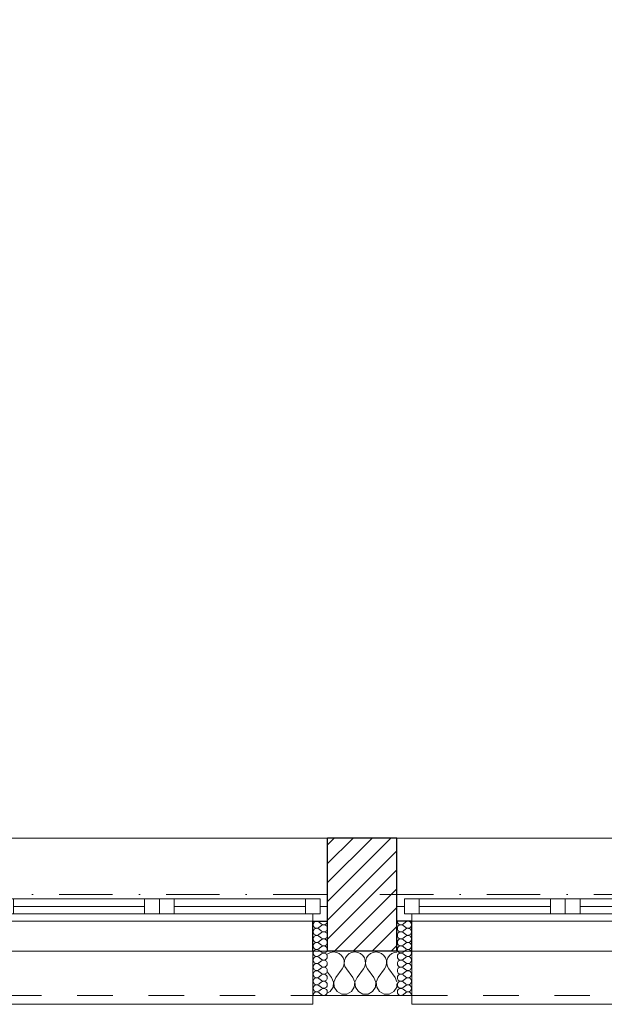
# Model space of a CAD drawing. Header units: millimetres. Extents: x 172139 to 266886, y 89525 to 138225.
# Tile 4 of 72: x 180657 to 182626, y 106825 to 110143. Entities that reach past the tile are written whole.
import ezdxf

# ---------------------------------------------------------------- set-up
doc = ezdxf.new("R2010")
doc.units = ezdxf.units.MM
doc.header["$MEASUREMENT"] = 0
doc.linetypes.add('Kropki i Kreski', pattern=[360, 180, -90, 0, -90])
doc.linetypes.add('Przerywana', pattern=[240, 120, -120])
for name, color, linetype in [('Konstrukcja - Siatki mod', 7, 'Continuous'), ('KR_INW', 7, 'Continuous'), ('NAPIS_SODON', 7, 'Continuous'), ('Okna ArchiCADa', 7, 'Continuous')]:
    doc.layers.add(name, color=color, linetype=linetype)
doc.layers.add('Konstrukcja - Siatki mod_Nr_pióra__48', color=7, linetype='Continuous', lineweight=15, true_color=0xa80f02)
doc.layers.add('KR_INW_Nr_pióra__102', color=7, linetype='Continuous', lineweight=5, true_color=0xcccccc)
for name, color, linetype, lineweight in [('KR_INW_Nr_pióra__101', 252, 'Continuous', 5), ('KR_INW_Nr_pióra__27', 7, 'Continuous', 25), ('KR_INW_Nr_pióra__47', 7, 'Continuous', 15), ('NAPIS_SODON_Nr_pióra__1', 7, 'Continuous', 13), ('Okna ArchiCADa_Nr_pióra__1', 7, 'Continuous', 13), ('Okna ArchiCADa_Nr_pióra__27', 7, 'Continuous', 25)]:
    doc.layers.add(name, color=color, linetype=linetype, lineweight=lineweight)

# ---------------------------------------------------------------- blocks, each defined once
blk = doc.blocks.new('Strop_1', base_point=(179225, 121523.3))
at = {"layer": 'NAPIS_SODON_Nr_pióra__1', "linetype": 'Continuous', "flags": 128}
blk.add_lwpolyline([(179225, 121523.3), (179225.9, 107003.8), (250898.3, 107008.3), (250897.4, 121527.8)], close=True, dxfattribs=at)
blk = doc.blocks.new('*X139')
at = {"layer": 'KR_INW_Nr_pióra__102', "linetype": 'Continuous'}
for p, q in [((181695.5, 106996.2), (181694, 106995)), ((181704.5, 107000.2), (181695.5, 106996.2)), ((181714.3, 107001.6), (181704.5, 107000.2)), ((181724, 107000.2), (181714.3, 107001.6)), ((181733.1, 106996.2), (181724, 107000.2)), ((181740.6, 106989.9), (181733.1, 106996.2)), ((181746.2, 106981.8), (181740.6, 106989.9)), ((181749.4, 106972.5), (181746.2, 106981.8)), ((181749.9, 106962.6), (181749.4, 106972.5)), ((181750.6, 106972.5), (181750.1, 106962.6)), ((181753.8, 106981.8), (181750.6, 106972.5)), ((181759.4, 106989.9), (181753.8, 106981.8)), ((181766.9, 106996.2), (181759.4, 106989.9)), ((181776, 107000.2), (181766.9, 106996.2)), ((181785.7, 107001.6), (181776, 107000.2)), ((181795.5, 107000.2), (181785.7, 107001.6)), ((181804.5, 106996.2), (181795.5, 107000.2)), ((181812.1, 106989.9), (181804.5, 106996.2)), ((181817.7, 106981.8), (181812.1, 106989.9)), ((181820.8, 106972.5), (181817.7, 106981.8)), ((181821.3, 106962.6), (181820.8, 106972.5)), ((181822.1, 106972.5), (181821.6, 106962.6)), ((181825.2, 106981.8), (181822.1, 106972.5)), ((181830.8, 106989.9), (181825.2, 106981.8)), ((181838.4, 106996.2), (181830.8, 106989.9)), ((181847.4, 107000.2), (181838.4, 106996.2)), ((181857.1, 107001.6), (181847.4, 107000.2)), ((181866.9, 107000.2), (181857.1, 107001.6)), ((181875.9, 106996.2), (181866.9, 107000.2)), ((181883.5, 106989.9), (181875.9, 106996.2)), ((181889.1, 106981.8), (181883.5, 106989.9)), ((181892.2, 106972.5), (181889.1, 106981.8)), ((181892.7, 106962.6), (181892.2, 106972.5)), ((181893.5, 106972.5), (181893, 106962.6)), ((181896.6, 106981.8), (181893.5, 106972.5)), ((181902.2, 106989.9), (181896.6, 106981.8)), ((181909.8, 106996.2), (181902.2, 106989.9)), ((181918.8, 107000.2), (181909.8, 106996.2)), ((181927.6, 107001.4), (181918.8, 107000.2)), ((181721.4, 106915.9), (181742.9, 106944.4)), ((181742.9, 106944.4), (181747.6, 106953.1)), ((181747.6, 106953.1), (181749.9, 106962.6)), ((181750.1, 106962.6), (181752.4, 106953.1)), ((181752.4, 106953.1), (181757.1, 106944.4)), ((181778.6, 106915.9), (181757.1, 106944.4)), ((181792.9, 106915.9), (181814.3, 106944.4)), ((181814.3, 106944.4), (181819.1, 106953.1)), ((181819.1, 106953.1), (181821.3, 106962.6)), ((181821.6, 106962.6), (181823.8, 106953.1)), ((181823.8, 106953.1), (181828.6, 106944.4)), ((181850, 106915.9), (181828.6, 106944.4)), ((181864.3, 106915.9), (181885.7, 106944.4)), ((181885.7, 106944.4), (181890.5, 106953.1)), ((181890.5, 106953.1), (181892.7, 106962.6)), ((181893, 106962.6), (181895.2, 106953.1)), ((181895.2, 106953.1), (181900, 106944.4)), ((181921.4, 106915.9), (181900, 106944.4)), ((181707.1, 106915.9), (181694, 106933.4)), ((181713.9, 106899.8), (181707.1, 106915.9)), ((181721.4, 106915.9), (181714.7, 106899.8)), ((181785.3, 106899.8), (181778.6, 106915.9)), ((181792.9, 106915.9), (181786.1, 106899.8)), ((181856.7, 106899.8), (181850, 106915.9)), ((181864.3, 106915.9), (181857.6, 106899.8)), ((181927.6, 106901), (181921.4, 106915.9)), ((181702.6, 106868), (181712.2, 106882.5)), ((181712.2, 106882.5), (181713.9, 106899.8)), ((181714.7, 106899.8), (181716.3, 106882.5)), ((181716.3, 106882.5), (181726, 106868)), ((181774, 106868), (181783.7, 106882.5)), ((181783.7, 106882.5), (181785.3, 106899.8)), ((181786.1, 106899.8), (181787.8, 106882.5)), ((181787.8, 106882.5), (181797.4, 106868)), ((181845.5, 106868), (181855.1, 106882.5)), ((181855.1, 106882.5), (181856.7, 106899.8)), ((181857.6, 106899.8), (181859.2, 106882.5)), ((181859.2, 106882.5), (181868.8, 106868)), ((181916.9, 106868), (181926.5, 106882.5)), ((181926.5, 106882.5), (181927.6, 106894.4)), ((181694, 106863.4), (181702.6, 106868)), ((181726, 106868), (181741.3, 106859.8)), ((181741.3, 106859.8), (181758.7, 106859.8)), ((181758.7, 106859.8), (181774, 106868)), ((181797.4, 106868), (181812.7, 106859.8)), ((181812.7, 106859.8), (181830.1, 106859.8)), ((181830.1, 106859.8), (181845.5, 106868)), ((181868.8, 106868), (181884.2, 106859.8)), ((181884.2, 106859.8), (181901.6, 106859.8)), ((181901.6, 106859.8), (181916.9, 106868))]:
    blk.add_line(p, q, dxfattribs=at)
blk = doc.blocks.new('*X161')
at = {"layer": 'KR_INW_Nr_pióra__102', "linetype": 'Continuous'}
for p, q in [((181947.9, 107095.6), (181957.4, 107102.8)), ((181947.9, 107090.9), (181957.4, 107083.7)), ((181947.9, 107071.8), (181957.4, 107079)), ((181947.9, 107067), (181957.4, 107059.9)), ((181947.9, 107048), (181957.4, 107055.1)), ((181947.9, 107043.2), (181957.4, 107036.1)), ((181947.9, 107024.2), (181957.4, 107031.3)), ((181947.9, 107019.4), (181957.4, 107012.3)), ((181947.9, 107000.4), (181957.4, 107007.5)), ((181947.9, 106995.6), (181957.4, 106988.5)), ((181947.9, 106976.6), (181957.4, 106983.7)), ((181947.9, 106971.8), (181957.4, 106964.7)), ((181947.9, 106952.8), (181957.4, 106959.9)), ((181947.9, 106948), (181957.4, 106940.9)), ((181947.9, 106929), (181957.4, 106936.1)), ((181947.9, 106924.2), (181957.4, 106917)), ((181947.9, 106905.1), (181957.4, 106912.3)), ((181947.9, 106900.4), (181957.4, 106893.2)), ((181947.9, 106881.3), (181957.4, 106888.5)), ((181947.9, 106876.6), (181957.4, 106869.4)), ((181947.9, 106857.5), (181957.4, 106864.7))]:
    blk.add_line(p, q, dxfattribs=at)
for centre, start, end in [((181940.7, 107105.1), 180, 306.8699), ((181964.6, 107093.2), 0, 126.8699), ((181940.7, 107081.3), 53.1301, 306.8699), ((181940.7, 107057.5), 53.1301, 306.8699), ((181964.6, 107093.2), 233.1301, 0), ((181964.6, 107069.4), 0, 126.8699), ((181964.6, 107069.4), 233.1301, 0), ((181940.7, 107033.7), 53.1301, 306.8699), ((181964.6, 107045.6), 0, 126.8699), ((181964.6, 107045.6), 233.1301, 0), ((181940.7, 107009.9), 53.1301, 306.8699), ((181964.6, 107021.8), 0, 126.8699), ((181964.6, 107021.8), 233.1301, 0), ((181964.6, 106998), 0, 126.8699), ((181940.7, 106986.1), 53.1301, 306.8699), ((181940.7, 106962.3), 53.1301, 306.8699), ((181964.6, 106998), 233.1301, 0), ((181964.6, 106974.2), 0, 126.8699), ((181964.6, 106974.2), 233.1301, 0), ((181940.7, 106938.5), 53.1301, 306.8699), ((181964.6, 106950.4), 0, 126.8699), ((181964.6, 106950.4), 233.1301, 0), ((181964.6, 106926.6), 0, 126.8699), ((181940.7, 106914.7), 53.1301, 306.8699), ((181964.6, 106926.6), 233.1301, 0), ((181964.6, 106902.8), 0, 126.8699), ((181940.7, 106890.9), 53.1301, 306.8699), ((181940.7, 106867), 53.1301, 306.8699), ((181964.6, 106902.8), 233.1301, 0), ((181964.6, 106879), 0, 126.8699), ((181964.6, 106879), 233.1301, 0), ((181964.6, 106855.1), 0, 126.8699)]:
    blk.add_arc(centre, 11.9, start, end, dxfattribs=at)
blk = doc.blocks.new('*X164')
at = {"layer": 'KR_INW_Nr_pióra__102', "linetype": 'Continuous'}
for p, q in [((181673.7, 107095.6), (181664.2, 107102.8)), ((181673.7, 107090.9), (181664.2, 107083.7)), ((181673.7, 107071.8), (181664.2, 107079)), ((181673.7, 107067), (181664.2, 107059.9)), ((181673.7, 107048), (181664.2, 107055.1)), ((181673.7, 107043.2), (181664.2, 107036.1)), ((181673.7, 107024.2), (181664.2, 107031.3)), ((181673.7, 107019.4), (181664.2, 107012.3)), ((181673.7, 107000.4), (181664.2, 107007.5)), ((181673.7, 106995.6), (181664.2, 106988.5)), ((181673.7, 106976.6), (181664.2, 106983.7)), ((181673.7, 106971.8), (181664.2, 106964.7)), ((181673.7, 106952.8), (181664.2, 106959.9)), ((181673.7, 106948), (181664.2, 106940.9)), ((181673.7, 106929), (181664.2, 106936.1)), ((181673.7, 106924.2), (181664.2, 106917)), ((181673.7, 106905.1), (181664.2, 106912.3)), ((181673.7, 106900.4), (181664.2, 106893.2)), ((181673.7, 106881.3), (181664.2, 106888.5)), ((181673.7, 106876.6), (181664.2, 106869.4)), ((181673.7, 106857.5), (181664.2, 106864.7))]:
    blk.add_line(p, q, dxfattribs=at)
for centre, start, end in [((181657.1, 107093.2), 53.1301, 180), ((181680.9, 107105.1), 233.1301, 0), ((181657.1, 107093.2), 180, 306.8699), ((181657.1, 107069.4), 53.1301, 180), ((181657.1, 107069.4), 180, 306.8699), ((181680.9, 107081.3), 233.1301, 126.8699), ((181680.9, 107057.5), 233.1301, 126.8699), ((181657.1, 107045.6), 53.1301, 180), ((181657.1, 107045.6), 180, 306.8699), ((181680.9, 107033.7), 233.1301, 126.8699), ((181657.1, 107021.8), 53.1301, 180), ((181657.1, 107021.8), 180, 306.8699), ((181657.1, 106998), 53.1301, 180), ((181680.9, 107009.9), 233.1301, 126.8699), ((181657.1, 106998), 180, 306.8699), ((181657.1, 106974.2), 53.1301, 180), ((181657.1, 106974.2), 180, 306.8699), ((181680.9, 106986.1), 233.1301, 126.8699), ((181680.9, 106962.3), 233.1301, 126.8699), ((181657.1, 106950.4), 53.1301, 180), ((181657.1, 106950.4), 180, 306.8699), ((181657.1, 106926.6), 53.1301, 180), ((181680.9, 106938.5), 233.1301, 126.8699), ((181657.1, 106926.6), 180, 306.8699), ((181657.1, 106902.8), 53.1301, 180), ((181680.9, 106914.7), 233.1301, 126.8699), ((181657.1, 106902.8), 180, 306.8699), ((181657.1, 106879), 53.1301, 180), ((181657.1, 106879), 180, 306.8699), ((181680.9, 106890.9), 233.1301, 126.8699), ((181680.9, 106867), 233.1301, 126.8699), ((181657.1, 106855.1), 53.1301, 180)]:
    blk.add_arc(centre, 11.9, start, end, dxfattribs=at)
blk = doc.blocks.new('Okno dwuskrzydłowe 19_5')
at = {"layer": 'Okna ArchiCADa_Nr_pióra__1', "linetype": 'Continuous'}
for p, q in [((-566.8, 230), (566.8, 230)), ((-566.8, 0), (-541.8, 0)), ((-541.8, 25), (-491.8, 25)), ((-541.8, -25), (-541.8, 25)), ((-541.8, 0), (-541.8, -25)), ((-491.8, 25), (-50, 25)), ((-491.8, 25), (-491.8, -25)), ((-491.8, 25), (-50, 25)), ((-491.8, 0), (-50, 0)), ((-50, -25), (-50, 25)), ((-50, 25), (0, 25)), ((0, 25), (0, -25)), ((0, 25), (50, 25)), ((0, -25), (0, 25)), ((50, 25), (491.8, 25)), ((50, 25), (50, -25)), ((50, 25), (491.8, 25)), ((50, 0), (491.8, 0)), ((491.8, -25), (491.8, 25)), ((491.8, 25), (541.8, 25)), ((541.8, 25), (541.8, -25)), ((541.8, -25), (541.8, 0)), ((541.8, 0), (566.8, 0)), ((-541.8, -25), (-516.8, -25)), ((-491.8, -25), (-541.8, -25)), ((-516.8, -25), (-516.8, -50)), ((-50, -25), (-491.8, -25)), ((0, -25), (-50, -25)), ((50, -25), (0, -25)), ((491.8, -25), (50, -25)), ((541.8, -25), (491.8, -25)), ((516.8, -50), (516.8, -25)), ((516.8, -25), (541.8, -25)), ((-516.8, -50), (-566.8, -50)), ((0, -50), (-516.8, -50)), ((516.8, -50), (0, -50)), ((566.8, -50), (516.8, -50)), ((-516.8, -300), (-516.8, -330)), ((-516.8, -330), (516.8, -330)), ((516.8, -330), (516.8, -300))]:
    blk.add_line(p, q, dxfattribs=at)
at = {"layer": 'Okna ArchiCADa_Nr_pióra__1', "linetype": 'Przerywana'}
blk.add_line((-516.8, -300), (516.8, -300), dxfattribs=at)
at = {"layer": 'Okna ArchiCADa_Nr_pióra__27', "linetype": 'Continuous'}
for p, q in [((-566.8, -50), (-566.8, 0)), ((566.8, -50), (566.8, 0)), ((-516.8, -50), (-566.8, -50)), ((516.8, -50), (566.8, -50))]:
    blk.add_line(p, q, dxfattribs=at)
blk = doc.blocks.new('Ściana_3', base_point=(179075.1, 106855.1))
at = {"layer": 'KR_INW_Nr_pióra__101', "linetype": 'Continuous'}
h = blk.add_hatch(dxfattribs=at)
h.set_pattern_fill('Cegła_licówka', color=256, style=0, pattern_type=2)
h.set_pattern_definition([(45, (0, 0), (-31.819804, 31.819804), [])])
h.paths.add_polyline_path([(181694, 107155.1), (181694, 107105.1), (181694, 107005.1), (181927.6, 107005.1), (181927.6, 107105.1), (181927.6, 107155.1), (181927.6, 107385.1), (181694, 107385.1)])
at = {"layer": 'KR_INW_Nr_pióra__27', "linetype": 'Continuous'}
for p, q in [((181694, 107155.1), (181694, 107385.1)), ((181927.6, 107155.1), (181927.6, 107385.1)), ((181694, 107105.1), (181694, 107155.1)), ((181927.6, 107105.1), (181927.6, 107155.1)), ((181644, 107005.1), (181644, 107105.1)), ((181644, 107105.1), (181694, 107105.1)), ((181694, 107005.1), (181694, 107105.1)), ((181927.6, 107005.1), (181927.6, 107105.1)), ((181977.6, 107105.1), (181927.6, 107105.1)), ((181977.6, 107005.1), (181977.6, 107105.1)), ((181694, 107005.1), (181927.6, 107005.1))]:
    blk.add_line(p, q, dxfattribs=at)
at = {"layer": 'KR_INW_Nr_pióra__27', "linetype": 'Continuous', "flags": 128}
blk.add_lwpolyline([(181927.6, 107385.1), (181694, 107385.1)], dxfattribs=at)
at = {"layer": 'KR_INW_Nr_pióra__47', "linetype": 'Continuous'}
for p, q in [((181694, 107105.1), (181644, 107105.1)), ((181644, 107105.1), (181644, 106855.1)), ((181927.6, 107105.1), (181977.6, 107105.1)), ((181977.6, 107105.1), (181977.6, 106855.1)), ((181644, 106855.1), (181644, 107005.1)), ((181977.6, 106855.1), (181977.6, 107005.1)), ((181694, 106855.1), (181644, 106855.1)), ((181927.6, 106855.1), (181977.6, 106855.1))]:
    blk.add_line(p, q, dxfattribs=at)
at = {"layer": 'KR_INW_Nr_pióra__47', "linetype": 'Continuous', "flags": 128}
blk.add_lwpolyline([(181694, 106855.1), (181927.6, 106855.1)], dxfattribs=at)
at = {"layer": 'KR_INW'}
for name in ['*X164', '*X161', '*X139']:
    blk.add_blockref(name, (0, 0), dxfattribs=at)
at = {"layer": 'Okna ArchiCADa', "color": 21, "linetype": 'Continuous', "lineweight": 13, "true_color": 0xff9955, "zscale": 1000}
for p in [(181127.2, 107155.1), (182494.4, 107155.1)]:
    blk.add_blockref('Okno dwuskrzydłowe 19_5', p, dxfattribs=at)
blk = doc.blocks.new('Standardowy znacznik siatki_10')
at = {"layer": 'Konstrukcja - Siatki mod_Nr_pióra__48', "linetype": 'Kropki i Kreski'}
blk.add_line((1000, 0), (72912, 0), dxfattribs=at)

msp = doc.modelspace()

# ---------------------------------------------------------------- block references
at = {"layer": 'Konstrukcja - Siatki mod', "color": 8, "linetype": 'Continuous', "lineweight": 13, "zscale": 1000}
msp.add_blockref('Standardowy znacznik siatki_10', (177989.3, 107195.1), dxfattribs=at)
at = {"layer": 'KR_INW'}
msp.add_blockref('Ściana_3', (179075.1, 106855.1), dxfattribs=at)
at = {"layer": 'NAPIS_SODON', "linetype": 'Continuous'}
msp.add_blockref('Strop_1', (179225, 121523.3), dxfattribs=at)

doc.saveas('drawing.dxf')
